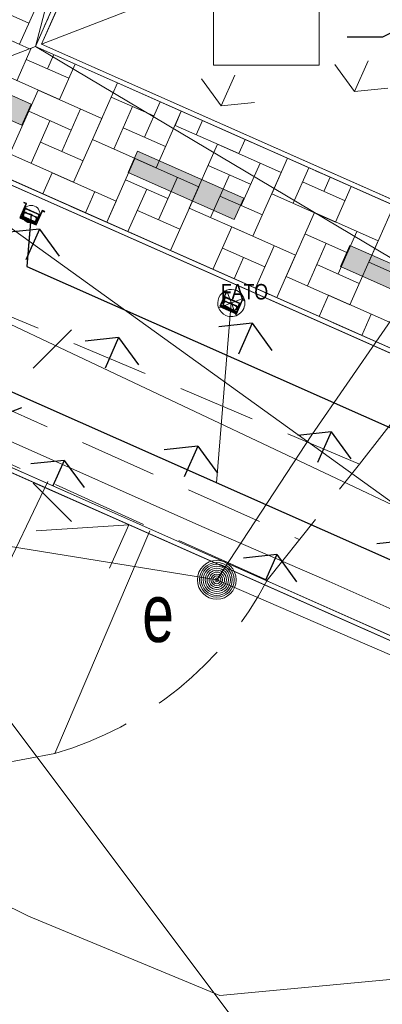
# Model space of a CAD drawing. Header units: metres. Extents: x 7446797 to 7447602, y 5789497 to 5790002.
# Tile 24 of 66: x 7447240 to 7447245, y 5789820 to 5789832. Entities that reach past the tile are written whole.
import ezdxf
from ezdxf.xclip import XClip

# ---------------------------------------------------------------- set-up
doc = ezdxf.new("R2010")
doc.units = ezdxf.units.M
doc.header["$MEASUREMENT"] = 0
doc.header["$XCLIPFRAME"] = 0
for name, pattern in [('2_BUBZ02', [1.75, 1.25, -0.5]), ('2_KTCR02', [1.5, 1, -0.5]), ('Kropki i Kreski', [3.6, 1.8, -0.9, 0, -0.9]), ('Przerywana', [2.4, 1.2, -1.2])]:
    doc.linetypes.add(name, pattern=pattern)
for name, color, linetype in [('130-Z Teren', 7, 'Continuous'), ('700-L Mapa 1_500 dwg', 7, 'Continuous'), ('708-L Opisy sytuacji 1_500 do legendy', 7, 'Continuous')]:
    doc.layers.add(name, color=color, linetype=linetype)
for name, color, linetype, lineweight in [('130-Z Teren1', 7, 'Continuous', 13), ('130-Z Teren114', 113, 'Continuous', 25), ('130-Z Teren21', 37, 'Continuous', 5), ('130-Z Teren252', 70, 'Continuous', 13), ('130-Z Teren69', 41, 'Continuous', 13), ('130-Z Teren93', 254, 'Continuous', 13), ('130-Z Teren94', 9, 'Continuous', 13), ('310-W Oświetlenie1', 7, 'Continuous', 13), ('310-W Oświetlenie85', 1, 'Continuous', 25), ('450-K Belki21', 37, 'Continuous', 5), ('450-K Belki69', 41, 'Continuous', 13), ('708-L Opisy sytuacji 1_500 do legendy1', 7, 'Continuous', 13), ('708-L Opisy sytuacji 1_500 do legendy11', 7, 'Continuous', 13), ('708-L Opisy sytuacji 1_500 do legendy85', 1, 'Continuous', 25), ('718-L Elementy do rozbiórki85', 1, 'Continuous', 25), ('720-L Oznakowanie lądowiska1', 7, 'Continuous', 13), ('720-L Oznakowanie lądowiska91', 255, 'Continuous', 13), ('810-G Ogólne2', 4, 'Continuous', 20), ('ex_02_DXF_MZ_9_BUBZ_D_L_17', 9, 'Continuous', 18), ('ex_02_DXF_MZ_9_Dzialki7', 9, 'Continuous', 18), ('ex_02_DXF_MZ_9_KTCR_D_L_17', 9, 'Continuous', 18), ('ex_02_DXF_MZ_9_SUPE_D_L_31', 9, 'Continuous', 18), ('ex_02_DXF_MZ_9_SUPW_D_L_05', 9, 'Continuous', 18), ('ex_02_DXF_MZ_9_SUSM_D_T_07', 9, 'Continuous', 18), ('ex_02_DXF_MZ_9_SUUE_D_T_97', 9, 'Continuous', 18), ('ex_02_DXF_MZ_9_SUUE_E_T_87', 9, 'Continuous', 18)]:
    doc.layers.add(name, color=color, linetype=linetype, lineweight=lineweight)
doc.styles.add('STYL_AUTOMATYCZNY_1', font='Arial.ttf', dxfattribs={"width": 0.7})
doc.styles.add('STYL_AUTOMATYCZNY_2', font='Arial.ttf')
doc.styles.add('STYL_AUTOMATYCZNY_3', font='Arial Narrow.ttf')
doc.dimstyles.new('STYL_AUTOMATYCZNY__1', dxfattribs={"dimtxt": 1.25, "dimasz": 0.475, "dimexe": 0.18, "dimexo": 0.3, "dimgap": 0, "dimtad": 1, "dimzin": 0, "dimdsep": 46, "dimtxsty": 'STYL_AUTOMATYCZNY_2', "dimblk": 'ARROWHEAD_2', "dimblk1": 'ARROWHEAD_2', "dimblk2": 'ARROWHEAD_2', "dimcen": 0.09, "dimclrd": 7, "dimclre": 7, "dimclrt": 1, "dimazin": 0, "dimtfac": 1, "dimtdec": 4, "dimtmove": 0, "dimatfit": 3, "dimfxl": 1, "dimtolj": 1, "dimtzin": 0, "dimarcsym": 0})
doc.dimstyles.new('STYL_AUTOMATYCZNY__2', dxfattribs={"dimtxt": 1, "dimasz": 0.475, "dimexe": 0.18, "dimexo": 0.3, "dimgap": 0, "dimtad": 1, "dimzin": 0, "dimdsep": 46, "dimtxsty": 'STYL_AUTOMATYCZNY_2', "dimblk": 'ARROWHEAD_2', "dimblk1": 'ARROWHEAD_2', "dimblk2": 'ARROWHEAD_2', "dimcen": 0.09, "dimclrd": 7, "dimclre": 7, "dimclrt": 1, "dimazin": 0, "dimtfac": 1, "dimtdec": 4, "dimtmove": 0, "dimatfit": 3, "dimfxl": 1, "dimtolj": 1, "dimtzin": 0, "dimarcsym": 0})
doc.dimstyles.new('STYL_AUTOMATYCZNY__3', dxfattribs={"dimtxt": 0.18, "dimasz": 0.456, "dimexe": 0.18, "dimexo": 0.0625, "dimgap": 0, "dimtad": 0, "dimtih": 1, "dimtoh": 1, "dimdec": 4, "dimzin": 0, "dimdsep": 46, "dimcen": 0.09, "dimadec": 0, "dimazin": 0, "dimtfac": 1, "dimtdec": 4, "dimtmove": 0, "dimatfit": 3, "dimldrblk": 'ARROWHEAD_1', "dimfxl": 1, "dimtolj": 1, "dimtzin": 0, "dimarcsym": 0})

# ---------------------------------------------------------------- blocks, each defined once
blk = doc.blocks.new('Rysunek_1_9', base_point=(7447200, 5789750, -0.867))
at = {"layer": 'ex_02_DXF_MZ_9_BUBZ_D_L_17', "color": 9, "linetype": '2_BUBZ02', "lineweight": 18}
blk.add_line((7447243.408, 5789824.984, -0.867), (7447229.09, 5789831.451, -0.867), dxfattribs=at)
at = {"layer": 'ex_02_DXF_MZ_9_BUBZ_D_L_17', "color": 9, "linetype": 'Continuous', "lineweight": 18}
for p, q in [((7447240.575, 5789826.26, -0.867), (7447239.702, 5789824.431, -0.867)), ((7447241.892, 5789825.622, -0.867), (7447240.668, 5789822.751, -0.867))]:
    blk.add_line(p, q, dxfattribs=at)
at = {"layer": 'ex_02_DXF_MZ_9_Dzialki7', "color": 9, "linetype": 'Continuous', "lineweight": 18}
blk.add_line((7447221.01, 5789848.57, -0.867), (7447265.69, 5789789.08, -0.867), dxfattribs=at)
at = {"layer": 'ex_02_DXF_MZ_9_KTCR_D_L_17', "color": 9, "linetype": '2_KTCR02', "lineweight": 18}
for p, q in [((7447244.598, 5789826.483, -0.867), (7447231.293, 5789832.101, -0.867)), ((7447230.069, 5789831.656, -0.867), (7447243.822, 5789825.511, -0.867)), ((7447244.598, 5789826.483, -0.867), (7447245.54, 5789827.69, -0.867)), ((7447243.408, 5789824.984, -0.867), (7447244.598, 5789826.483, -0.867)), ((7447236.978, 5789822.056, -0.867), (7447240.668, 5789822.751, -0.867))]:
    blk.add_line(p, q, dxfattribs=at)
blk.add_arc((7447239.417, 5789827.084, -0.867), 4.51, 286.1057, 332.2514, dxfattribs=at)
at = {"layer": 'ex_02_DXF_MZ_9_SUPE_D_L_31', "color": 9, "linetype": 'Continuous', "lineweight": 18}
for p, q in [((7447244.886, 5789828.165, -0.867), (7447247.49, 5789831.944, -0.867)), ((7447243.985, 5789826.859, -0.867), (7447244.886, 5789828.165, -0.867)), ((7447242.563, 5789825.678, -0.867), (7447239.644, 5789826.978, -0.867)), ((7447242.758, 5789824.99, -0.867), (7447243.985, 5789826.859, -0.867)), ((7447242.758, 5789824.99, -0.867), (7447238.463, 5789825.68, -0.867)), ((7447244.209, 5789824.97, -0.867), (7447242.563, 5789825.678, -0.867)), ((7447247.654, 5789822.874, -0.867), (7447242.758, 5789824.99, -0.867)), ((7447245.723, 5789824.291, -0.867), (7447244.209, 5789824.97, -0.867)), ((7447240.329, 5789820.652, -0.867), (7447236.786, 5789822.397, -0.867)), ((7447242.796, 5789819.629, -0.867), (7447240.329, 5789820.652, -0.867)), ((7447245.325, 5789819.867, -0.867), (7447242.796, 5789819.629, -0.867))]:
    blk.add_line(p, q, dxfattribs=at)
at = {"layer": 'ex_02_DXF_MZ_9_SUPW_D_L_05', "color": 9, "linetype": 'Continuous', "lineweight": 18}
blk.add_line((7447253.36, 5789822.014, -0.867), (7447237.366, 5789829.572, -0.867), dxfattribs=at)
at = {"layer": 'ex_02_DXF_MZ_9_SUSM_D_T_07', "color": 9, "linetype": 'Continuous', "lineweight": 18}
for p, q in [((7447240.387, 5789827.72, -0.867), (7447240.882, 5789828.215, -0.867)), ((7447240.387, 5789826.236, -0.867), (7447240.882, 5789825.741, -0.867))]:
    blk.add_line(p, q, dxfattribs=at)
at = {"layer": 'ex_02_DXF_MZ_9_SUUE_D_T_97', "color": 9, "linetype": 'Continuous', "lineweight": 18}
for radius in [0.25, 0.225, 0.2, 0.175, 0.15, 0.125, 0.1, 0.075, 0.05, 0.025, 0.00715]:
    blk.add_circle((7447242.758, 5789824.99, -0.867), radius, dxfattribs=at)
at = {"layer": 'ex_02_DXF_MZ_9_SUUE_E_T_87', "color": 9, "linetype": 'Continuous', "lineweight": 18, "insert": (7447241.796, 5789824.558, -0.867), "char_height": 0.75, "attachment_point": 4, "style": 'STYL_AUTOMATYCZNY_1'}
blk.add_mtext('\\A1;{\\pql;\\fArial|b0|i0|c238|p0;\\W0.700000;e}', dxfattribs=at)
blk = doc.blocks.new('*X3', base_point=(7447251.91, 5789835.327, -0.867))
at = {"layer": '130-Z Teren93', "color": 254, "linetype": 'Continuous', "lineweight": 13}
for p, q in [((7447240.177, 5789831.427, -0.867), (7447240.363, 5789831.846, -0.867)), ((7447240.654, 5789831.763, -0.867), (7447240.573, 5789831.58, -0.867)), ((7447240.299, 5789831.702, -0.867), (7447240.847, 5789831.459, -0.867)), ((7447240.928, 5789831.641, -0.867), (7447240.726, 5789831.184, -0.867)), ((7447240.726, 5789831.184, -0.867), (7447239.903, 5789831.549, -0.867)), ((7447241.477, 5789831.398, -0.867), (7447241.153, 5789830.667, -0.867)), ((7447240.451, 5789831.306, -0.867), (7447240.087, 5789830.483, -0.867)), ((7447240.451, 5789831.306, -0.867), (7447241.274, 5789830.941, -0.867)), ((7447241.944, 5789830.972, -0.867), (7447241.396, 5789831.216, -0.867)), ((7447241.427, 5789830.545, -0.867), (7447241.67, 5789831.094, -0.867)), ((7447242.025, 5789831.155, -0.867), (7447241.823, 5789830.698, -0.867)), ((7447240.878, 5789830.789, -0.867), (7447240.33, 5789831.032, -0.867)), ((7447241, 5789831.063, -0.867), (7447240.757, 5789830.514, -0.867)), ((7447242.3, 5789831.034, -0.867), (7447241.976, 5789830.302, -0.867)), ((7447242.3, 5789831.034, -0.867), (7447242.219, 5789830.851, -0.867)), ((7447240.361, 5789830.362, -0.867), (7447240.604, 5789830.91, -0.867)), ((7447241.274, 5789830.941, -0.867), (7447240.91, 5789830.118, -0.867)), ((7447243.041, 5789830.486, -0.867), (7447242.219, 5789830.851, -0.867)), ((7447242.493, 5789830.729, -0.867), (7447242.574, 5789830.912, -0.867)), ((7447241.549, 5789830.82, -0.867), (7447242.097, 5789830.577, -0.867)), ((7447240.483, 5789830.636, -0.867), (7447241.031, 5789830.393, -0.867)), ((7447241.976, 5789830.302, -0.867), (7447241.153, 5789830.667, -0.867)), ((7447242.767, 5789830.608, -0.867), (7447242.403, 5789829.785, -0.867)), ((7447242.767, 5789830.608, -0.867), (7447243.59, 5789830.243, -0.867)), ((7447243.123, 5789830.669, -0.867), (7447243.041, 5789830.486, -0.867)), ((7447240.91, 5789830.118, -0.867), (7447240.087, 5789830.483, -0.867)), ((7447241.701, 5789830.424, -0.867), (7447241.337, 5789829.601, -0.867)), ((7447241.701, 5789830.424, -0.867), (7447242.524, 5789830.059, -0.867)), ((7447243.194, 5789830.091, -0.867), (7447242.646, 5789830.334, -0.867)), ((7447243.316, 5789830.365, -0.867), (7447243.073, 5789829.816, -0.867)), ((7447243.671, 5789830.426, -0.867), (7447243.469, 5789829.969, -0.867)), ((7447240.635, 5789830.24, -0.867), (7447240.514, 5789829.966, -0.867)), ((7447240.635, 5789830.24, -0.867), (7447241.458, 5789829.875, -0.867)), ((7447242.677, 5789829.663, -0.867), (7447242.92, 5789830.212, -0.867)), ((7447243.59, 5789830.243, -0.867), (7447243.225, 5789829.42, -0.867)), ((7447243.743, 5789829.847, -0.867), (7447243.945, 5789830.305, -0.867)), ((7447242.128, 5789829.907, -0.867), (7447241.58, 5789830.15, -0.867)), ((7447242.25, 5789830.181, -0.867), (7447242.007, 5789829.632, -0.867)), ((7447243.864, 5789830.122, -0.867), (7447244.413, 5789829.879, -0.867)), ((7447244.22, 5789830.183, -0.867), (7447244.139, 5789830, -0.867)), ((7447241.184, 5789829.997, -0.867), (7447241.062, 5789829.723, -0.867)), ((7447241.611, 5789829.48, -0.867), (7447241.854, 5789830.028, -0.867)), ((7447242.524, 5789830.059, -0.867), (7447242.16, 5789829.236, -0.867)), ((7447244.291, 5789829.604, -0.867), (7447243.469, 5789829.969, -0.867)), ((7447244.494, 5789830.061, -0.867), (7447244.291, 5789829.604, -0.867)), ((7447241.458, 5789829.875, -0.867), (7447241.337, 5789829.601, -0.867)), ((7447242.798, 5789829.938, -0.867), (7447243.347, 5789829.695, -0.867)), ((7447245.042, 5789829.818, -0.867), (7447244.718, 5789829.087, -0.867)), ((7447241.733, 5789829.754, -0.867), (7447242.281, 5789829.511, -0.867)), ((7447243.225, 5789829.42, -0.867), (7447242.403, 5789829.785, -0.867)), ((7447244.017, 5789829.726, -0.867), (7447243.652, 5789828.903, -0.867)), ((7447244.017, 5789829.726, -0.867), (7447244.84, 5789829.361, -0.867)), ((7447242.16, 5789829.236, -0.867), (7447241.337, 5789829.601, -0.867)), ((7447242.951, 5789829.542, -0.867), (7447242.708, 5789828.993, -0.867)), ((7447242.951, 5789829.542, -0.867), (7447243.774, 5789829.177, -0.867)), ((7447244.444, 5789829.209, -0.867), (7447243.896, 5789829.452, -0.867)), ((7447244.566, 5789829.483, -0.867), (7447244.323, 5789828.934, -0.867)), ((7447243.927, 5789828.782, -0.867), (7447244.17, 5789829.33, -0.867)), ((7447244.84, 5789829.361, -0.867), (7447244.475, 5789828.538, -0.867)), ((7447243.378, 5789829.025, -0.867), (7447242.83, 5789829.268, -0.867)), ((7447243.5, 5789829.299, -0.867), (7447243.257, 5789828.75, -0.867)), ((7447243.774, 5789829.177, -0.867), (7447243.531, 5789828.629, -0.867)), ((7447242.982, 5789828.872, -0.867), (7447243.104, 5789829.146, -0.867)), ((7447244.048, 5789829.056, -0.867), (7447244.597, 5789828.813, -0.867)), ((7447245.541, 5789828.722, -0.867), (7447244.718, 5789829.087, -0.867)), ((7447244.475, 5789828.538, -0.867), (7447243.652, 5789828.903, -0.867)), ((7447244.201, 5789828.66, -0.867), (7447244.079, 5789828.386, -0.867)), ((7447244.201, 5789828.66, -0.867), (7447245.024, 5789828.295, -0.867)), ((7447244.75, 5789828.417, -0.867), (7447244.628, 5789828.143, -0.867))]:
    blk.add_line(p, q, dxfattribs=at)
blk = doc.blocks.new('*X4', base_point=(7447251.91, 5789835.327, -0.867))
at = {"layer": '130-Z Teren93', "color": 254, "linetype": 'Continuous', "lineweight": 13}
for p, q in [((7447240.577, 5789832.718, -0.867), (7447240.212, 5789831.896, -0.867)), ((7447240.333, 5789832.17, -0.867), (7447239.785, 5789832.413, -0.867)), ((7447240.342, 5789831.838, -0.867), (7447239.938, 5789832.017, -0.867))]:
    blk.add_line(p, q, dxfattribs=at)
blk = doc.blocks.new('*D9', base_point=(7447251.91, 5789835.327, -0.867))
at = {"layer": '708-L Opisy sytuacji 1_500 do legendy1', "color": 7, "linetype": 'Continuous', "lineweight": 13, "transparency": 16777216}
for p, q in [((7447227.349, 5789863.712, -0.867), (7447226.924, 5789864.295, -0.867)), ((7447227.26, 5789864.283, -0.867), (7447227.136, 5789864.004, -0.867)), ((7447226.708, 5789864.194, -0.867), (7447248.953, 5789854.336, -0.867)), ((7447227.136, 5789864.004, -0.867), (7447217.008, 5789841.147, -0.867)), ((7447216.795, 5789841.439, -0.867), (7447217.221, 5789840.856, -0.867)), ((7447216.58, 5789841.337, -0.867), (7447238.825, 5789831.48, -0.867)), ((7447217.008, 5789841.147, -0.867), (7447216.884, 5789840.868, -0.867))]:
    blk.add_line(p, q, dxfattribs=at)
at = {"layer": '708-L Opisy sytuacji 1_500 do legendy85', "color": 1, "lineweight": 25, "transparency": 16777216, "insert": (7447220.975, 5789850.716, -0.867), "char_height": 1.25, "attachment_point": 7, "rotation": 66.1008, "style": 'STYL_AUTOMATYCZNY_2'}
blk.add_mtext('\\A1;{\\pql;\\fArial|b0|i0|c238|p0;\\W1.000000;25,00}', dxfattribs=at)
blk = doc.blocks.new('ARROWHEAD_2')
at = {"color": 0, "linetype": 'Continuous', "lineweight": 0}
for p, q in [((-0.378, -0.655), (0.378, 0.655)), ((0, 0), (-1, 0))]:
    blk.add_line(p, q, dxfattribs=at)
blk = doc.blocks.new('*D12', base_point=(7447251.91, 5789835.327, -0.867))
at = {"layer": '708-L Opisy sytuacji 1_500 do legendy1', "color": 7, "linetype": 'Continuous', "lineweight": 13, "transparency": 16777216}
for p, q in [((7447222.008, 5789860.807, -0.867), (7447215.931, 5789847.093, -0.867)), ((7447216.144, 5789846.802, -0.867), (7447215.718, 5789847.385, -0.867)), ((7447215.502, 5789847.283, -0.867), (7447245.422, 5789834.026, -0.867)), ((7447215.931, 5789847.093, -0.867), (7447212.224, 5789838.728, -0.867)), ((7447212.011, 5789839.02, -0.867), (7447212.437, 5789838.436, -0.867)), ((7447211.796, 5789838.918, -0.867), (7447233.349, 5789829.367, -0.867)), ((7447212.224, 5789838.728, -0.867), (7447212.1, 5789838.449, -0.867))]:
    blk.add_line(p, q, dxfattribs=at)
at = {"layer": '708-L Opisy sytuacji 1_500 do legendy85', "color": 1, "lineweight": 25, "transparency": 16777216, "insert": (7447213.354, 5789841.772, -0.867), "char_height": 1, "attachment_point": 7, "rotation": 66.1008, "style": 'STYL_AUTOMATYCZNY_2'}
blk.add_mtext('\\A1;{\\pql;\\fArial|b0|i0|c238|p0;\\W1.000000;9,15}', dxfattribs=at)
blk = doc.blocks.new('ARROWHEAD_1')
at = {"color": 0, "linetype": 'Continuous', "lineweight": 0}
blk.add_line((0, 0), (-1, 0), dxfattribs=at)
blk.add_circle((0, 0), 0.25, dxfattribs=at)

msp = doc.modelspace()

# ---------------------------------------------------------------- hatches: boundary and pattern name
at = {"layer": '130-Z Teren114', "linetype": 'Continuous', "lineweight": 25}
h = msp.add_hatch(dxfattribs=at)
h.set_pattern_fill('TRAWA', color=113, style=0, pattern_type=2)
h.set_pattern_definition([(246.1, (7447249.717, 5789824.4657), (-2.7428, 1.2154), [0.433, -1.29904]), (246.1, (7447247.9946, 5789824.2817), (-2.7428, 1.2154), [0.433, -1.29904]), (186.1, (7447249.717, 5789824.4657), (-0.31883, 2.983), [0.433, -1.29904]), (186.1, (7447249.015, 5789822.8822), (-0.31883, 2.983), [0.433, -1.29904]), (306.1, (7447249.717, 5789824.4657), (2.42394, 1.7676), [0.433, -1.29904]), (306.1, (7447249.015, 5789822.8822), (2.42394, 1.7676), [0.433, -1.29904])])
h.paths.add_polyline_path([(7447238.096, 5789830.971), (7447233.703, 5789829.276), (7447251.241, 5789821.504), (7447252.59, 5789824.549)])
at = {"layer": '130-Z Teren252', "linetype": 'Continuous', "lineweight": 13}
h = msp.add_hatch(dxfattribs=at)
h.set_pattern_fill('TRAWA', color=70, style=0, pattern_type=2)
h.set_pattern_definition([(336.1, (7447246.9058, 5789841.5712), (1.2154, 2.7428), [0.433, -1.29904]), (336.1, (7447247.0898, 5789839.849), (1.2154, 2.7428), [0.433, -1.29904]), (276.1, (7447246.9058, 5789841.5712), (2.983, 0.3188), [0.433, -1.29904]), (276.1, (7447248.4893, 5789840.8695), (2.983, 0.3188), [0.433, -1.29904]), (36.1, (7447246.9058, 5789841.5712), (-1.7676, 2.42394), [0.433, -1.29904]), (36.1, (7447248.4893, 5789840.8695), (-1.7676, 2.42394), [0.433, -1.29904])])
h.paths.add_polyline_path([(7447244.703, 5789841.388), (7447240.497, 5789831.898), (7447245.696, 5789833.904), (7447248.305, 5789839.792)])
h = msp.add_hatch(dxfattribs=at)
h.set_pattern_fill('TRAWA', color=70, style=0, pattern_type=2)
h.set_pattern_definition([(66.1, (7447251.7425, 5789829.037), (-2.7428, 1.2154), [0.433, -1.29904]), (66.1, (7447253.4647, 5789829.221), (-2.7428, 1.2154), [0.433, -1.29904]), (6.1, (7447251.7425, 5789829.037), (-0.3188, 2.983), [0.433, -1.29904]), (6.1, (7447252.4442, 5789830.6206), (-0.3188, 2.983), [0.433, -1.29904]), (126.1, (7447251.7425, 5789829.037), (2.42394, 1.7676), [0.433, -1.29904]), (126.1, (7447252.4442, 5789830.6206), (2.42394, 1.7676), [0.433, -1.29904])])
h.paths.add_polyline_path([(7447240.497, 5789831.898), (7447253.328, 5789826.213), (7447254.924, 5789829.815), (7447245.696, 5789833.904)])
at = {"layer": '720-L Oznakowanie lądowiska91', "linetype": 'Continuous', "lineweight": 13}
for points in [[(7447239.099, 5789831.358), (7447240.242, 5789830.852), (7447240.363, 5789831.126), (7447239.495, 5789831.511), (7447239.88, 5789832.38), (7447239.605, 5789832.501)], [(7447242.984, 5789829.637), (7447243.106, 5789829.911), (7447241.735, 5789830.519), (7447241.613, 5789830.244)], [(7447245.727, 5789828.421), (7447245.838, 5789828.671), (7447245.849, 5789828.695), (7447245.639, 5789828.788), (7447244.477, 5789829.303), (7447244.356, 5789829.029)]]:
    msp.add_hatch(color=8, dxfattribs=at).paths.add_polyline_path(points)

# ---------------------------------------------------------------- linework, layer by layer
at = {"layer": '130-Z Teren1', "color": 7, "linetype": 'Continuous', "lineweight": 13, "elevation": -0.867, "flags": 128}
for points in [[(7447243.928, 5789843.984), (7447248.871, 5789855.138), (7447249.736, 5789852.895), (7447245.482, 5789843.296), (7447249.139, 5789841.675), (7447248.734, 5789840.761), (7447248.329, 5789839.847), (7447244.672, 5789841.467), (7447240.418, 5789831.868), (7447238.175, 5789831.002), (7447243.118, 5789842.156)], [(7447244.703, 5789841.388), (7447240.497, 5789831.898), (7447245.696, 5789833.904), (7447248.305, 5789839.792)], [(7447240.497, 5789831.898), (7447253.328, 5789826.213), (7447254.924, 5789829.815), (7447245.696, 5789833.904)], [(7447238.175, 5789831.002), (7447240.418, 5789831.868), (7447253.358, 5789826.134), (7447254.979, 5789829.791), (7447256.807, 5789828.98), (7447255.187, 5789825.323), (7447261.446, 5789822.55), (7447262.312, 5789820.307), (7447254.498, 5789823.769), (7447253.1, 5789820.615), (7447251.272, 5789821.425), (7447252.669, 5789824.579)], [(7447238.096, 5789830.971), (7447252.59, 5789824.549), (7447251.241, 5789821.504), (7447233.703, 5789829.276)]]:
    msp.add_lwpolyline(points, close=True, dxfattribs=at)
at = {"layer": '130-Z Teren1', "color": 7, "linetype": 'Przerywana', "lineweight": 13, "elevation": -0.867}
msp.add_lwpolyline([(7447241.623, 5789825.701), (7447231.763, 5789825.047)], dxfattribs=at)
at = {"layer": '130-Z Teren1', "color": 7, "linetype": 'Continuous', "lineweight": 13, "elevation": -0.867}
msp.add_lwpolyline([(7447241.623, 5789825.701), (7447241.374, 5789825.139)], dxfattribs=at)
at = {"layer": '130-Z Teren21', "color": 37, "linetype": 'Continuous', "lineweight": 5}
for p, q in [((7447240.418, 5789831.868, -0.867), (7447244.672, 5789841.467, -0.867)), ((7447240.497, 5789831.898, -0.867), (7447244.703, 5789841.388, -0.867)), ((7447253.358, 5789826.134, -0.867), (7447240.418, 5789831.868, -0.867)), ((7447253.328, 5789826.213, -0.867), (7447240.497, 5789831.898, -0.867)), ((7447252.59, 5789824.549, -0.867), (7447238.096, 5789830.971, -0.867)), ((7447252.669, 5789824.579, -0.867), (7447238.175, 5789831.002, -0.867))]:
    msp.add_line(p, q, dxfattribs=at)
at = {"layer": '130-Z Teren69', "color": 41, "linetype": 'Kropki i Kreski', "lineweight": 13}
for p, q in [((7447244.672, 5789841.467, -0.867), (7447240.418, 5789831.868, -0.867)), ((7447253.358, 5789826.134, -0.867), (7447240.418, 5789831.868, -0.867)), ((7447252.669, 5789824.579, -0.867), (7447238.175, 5789831.002, -0.867))]:
    msp.add_line(p, q, dxfattribs=at)
at = {"layer": '130-Z Teren94', "color": 9, "linetype": 'Continuous', "lineweight": 13}
for p, q in [((7447243.118, 5789842.156, -0.867), (7447240.418, 5789831.868, -0.867)), ((7447252.669, 5789824.579, -0.867), (7447240.418, 5789831.868, -0.867)), ((7447238.096, 5789830.971, -0.867), (7447251.241, 5789821.504, -0.867))]:
    msp.add_line(p, q, dxfattribs=at)
at = {"layer": '310-W Oświetlenie1', "color": 7, "linetype": 'Continuous', "lineweight": 13}
for p, q in [((7447243.008, 5789828.397, -0.867), (7447242.882, 5789828.724, -0.867)), ((7447242.782, 5789828.497, -0.867), (7447243.108, 5789828.623, -0.867))]:
    msp.add_line(p, q, dxfattribs=at)
at = {"layer": '310-W Oświetlenie1', "color": 7, "linetype": 'Continuous', "lineweight": 13, "elevation": -0.867, "flags": 128}
msp.add_lwpolyline([(7447243.016, 5789828.72, 1), (7447242.874, 5789828.4, 1)], format="xyb", close=True, dxfattribs=at)
at = {"layer": '310-W Oświetlenie85', "color": 1, "linetype": 'Continuous', "lineweight": 25}
for p, q in [((7447240.269, 5789829.856, -0.867), (7447240.268, 5789829.854, -0.867)), ((7447240.268, 5789829.854, -0.867), (7447240.296, 5789829.841, -0.867)), ((7447240.3, 5789829.843, -0.867), (7447240.269, 5789829.856, -0.867)), ((7447240.296, 5789829.841, -0.867), (7447240.272, 5789829.788, -0.867)), ((7447240.275, 5789829.787, -0.867), (7447240.3, 5789829.843, -0.867)), ((7447240.272, 5789829.788, -0.867), (7447240.215, 5789829.66, -0.867)), ((7447240.227, 5789829.676, -0.867), (7447240.275, 5789829.783, -0.867)), ((7447240.285, 5789829.782, -0.867), (7447240.249, 5789829.699, -0.867)), ((7447240.249, 5789829.699, -0.867), (7447240.252, 5789829.698, -0.867)), ((7447240.252, 5789829.698, -0.867), (7447240.287, 5789829.777, -0.867)), ((7447240.263, 5789829.721, -0.867), (7447240.252, 5789829.696, -0.867)), ((7447240.252, 5789829.696, -0.867), (7447240.259, 5789829.693, -0.867)), ((7447240.259, 5789829.693, -0.867), (7447240.27, 5789829.717, -0.867)), ((7447240.261, 5789829.692, -0.867), (7447240.272, 5789829.717, -0.867)), ((7447240.27, 5789829.717, -0.867), (7447240.263, 5789829.721, -0.867)), ((7447240.484, 5789829.694, -0.867), (7447240.272, 5789829.788, -0.867)), ((7447240.272, 5789829.788, -0.867), (7447240.275, 5789829.787, -0.867)), ((7447240.275, 5789829.783, -0.867), (7447240.284, 5789829.779, -0.867)), ((7447240.287, 5789829.777, -0.867), (7447240.377, 5789829.738, -0.867)), ((7447240.291, 5789829.724, -0.867), (7447240.358, 5789829.695, -0.867)), ((7447240.292, 5789829.726, -0.867), (7447240.342, 5789829.704, -0.867)), ((7447240.345, 5789829.705, -0.867), (7447240.347, 5789829.709, -0.867)), ((7447240.345, 5789829.705, -0.867), (7447240.345, 5789829.705, -0.867)), ((7447240.347, 5789829.709, -0.867), (7447240.361, 5789829.703, -0.867)), ((7447240.424, 5789829.665, -0.867), (7447240.358, 5789829.695, -0.867)), ((7447240.376, 5789829.696, -0.867), (7447240.361, 5789829.703, -0.867)), ((7447240.374, 5789829.692, -0.867), (7447240.376, 5789829.696, -0.867)), ((7447240.374, 5789829.692, -0.867), (7447240.374, 5789829.692, -0.867)), ((7447240.425, 5789829.667, -0.867), (7447240.375, 5789829.689, -0.867)), ((7447240.467, 5789829.698, -0.867), (7447240.377, 5789829.738, -0.867)), ((7447240.427, 5789829.566, -0.867), (7447240.484, 5789829.694, -0.867)), ((7447240.431, 5789829.618, -0.867), (7447240.467, 5789829.698, -0.867)), ((7447240.432, 5789829.586, -0.867), (7447240.479, 5789829.692, -0.867)), ((7447240.471, 5789829.7, -0.867), (7447240.434, 5789829.617, -0.867)), ((7447240.479, 5789829.692, -0.867), (7447240.47, 5789829.696, -0.867)), ((7447240.506, 5789829.751, -0.867), (7447240.482, 5789829.695, -0.867)), ((7447240.482, 5789829.695, -0.867), (7447240.484, 5789829.694, -0.867)), ((7447240.484, 5789829.694, -0.867), (7447240.508, 5789829.747, -0.867)), ((7447240.537, 5789829.738, -0.867), (7447240.506, 5789829.751, -0.867)), ((7447240.508, 5789829.747, -0.867), (7447240.536, 5789829.735, -0.867)), ((7447240.536, 5789829.735, -0.867), (7447240.537, 5789829.738, -0.867)), ((7447240.215, 5789829.66, -0.867), (7447240.427, 5789829.566, -0.867)), ((7447240.432, 5789829.575, -0.867), (7447240.219, 5789829.669, -0.867)), ((7447240.436, 5789829.584, -0.867), (7447240.224, 5789829.678, -0.867)), ((7447240.335, 5789829.643, -0.867), (7447240.268, 5789829.672, -0.867)), ((7447240.334, 5789829.641, -0.867), (7447240.268, 5789829.671, -0.867)), ((7447240.334, 5789829.641, -0.867), (7447240.401, 5789829.612, -0.867)), ((7447240.335, 5789829.643, -0.867), (7447240.401, 5789829.614, -0.867)), ((7447240.421, 5789829.621, -0.867), (7447240.432, 5789829.646, -0.867)), ((7447240.423, 5789829.62, -0.867), (7447240.434, 5789829.645, -0.867)), ((7447240.43, 5789829.617, -0.867), (7447240.423, 5789829.62, -0.867)), ((7447240.441, 5789829.642, -0.867), (7447240.43, 5789829.617, -0.867)), ((7447240.434, 5789829.617, -0.867), (7447240.431, 5789829.618, -0.867)), ((7447240.434, 5789829.645, -0.867), (7447240.441, 5789829.642, -0.867)), ((7447242.852, 5789828.712, -0.867), (7447242.851, 5789828.709, -0.867)), ((7447242.851, 5789828.709, -0.867), (7447242.879, 5789828.697, -0.867)), ((7447242.883, 5789828.698, -0.867), (7447242.852, 5789828.712, -0.867)), ((7447242.879, 5789828.697, -0.867), (7447242.855, 5789828.643, -0.867)), ((7447242.858, 5789828.642, -0.867), (7447242.883, 5789828.698, -0.867)), ((7447242.855, 5789828.643, -0.867), (7447242.798, 5789828.515, -0.867)), ((7447242.81, 5789828.532, -0.867), (7447242.857, 5789828.638, -0.867)), ((7447242.868, 5789828.637, -0.867), (7447242.831, 5789828.555, -0.867)), ((7447242.831, 5789828.555, -0.867), (7447242.834, 5789828.553, -0.867)), ((7447242.834, 5789828.553, -0.867), (7447242.87, 5789828.633, -0.867)), ((7447242.845, 5789828.576, -0.867), (7447242.835, 5789828.552, -0.867)), ((7447242.835, 5789828.552, -0.867), (7447242.842, 5789828.549, -0.867)), ((7447242.842, 5789828.549, -0.867), (7447242.853, 5789828.573, -0.867)), ((7447242.844, 5789828.548, -0.867), (7447242.854, 5789828.572, -0.867)), ((7447242.853, 5789828.573, -0.867), (7447242.845, 5789828.576, -0.867)), ((7447243.067, 5789828.549, -0.867), (7447242.855, 5789828.643, -0.867)), ((7447242.855, 5789828.643, -0.867), (7447242.858, 5789828.642, -0.867)), ((7447242.857, 5789828.638, -0.867), (7447242.867, 5789828.634, -0.867)), ((7447242.87, 5789828.633, -0.867), (7447242.96, 5789828.593, -0.867)), ((7447242.874, 5789828.58, -0.867), (7447242.941, 5789828.55, -0.867)), ((7447242.875, 5789828.581, -0.867), (7447242.925, 5789828.559, -0.867)), ((7447242.928, 5789828.561, -0.867), (7447242.929, 5789828.565, -0.867)), ((7447242.928, 5789828.561, -0.867), (7447242.928, 5789828.561, -0.867)), ((7447242.929, 5789828.565, -0.867), (7447242.944, 5789828.558, -0.867)), ((7447243.007, 5789828.521, -0.867), (7447242.941, 5789828.55, -0.867)), ((7447242.959, 5789828.552, -0.867), (7447242.944, 5789828.558, -0.867)), ((7447242.957, 5789828.548, -0.867), (7447242.959, 5789828.552, -0.867)), ((7447242.957, 5789828.548, -0.867), (7447242.957, 5789828.548, -0.867)), ((7447243.008, 5789828.523, -0.867), (7447242.958, 5789828.545, -0.867)), ((7447243.049, 5789828.553, -0.867), (7447242.96, 5789828.593, -0.867)), ((7447243.01, 5789828.421, -0.867), (7447243.067, 5789828.549, -0.867)), ((7447243.014, 5789828.474, -0.867), (7447243.049, 5789828.553, -0.867)), ((7447243.015, 5789828.441, -0.867), (7447243.062, 5789828.548, -0.867)), ((7447243.054, 5789828.555, -0.867), (7447243.017, 5789828.472, -0.867)), ((7447243.062, 5789828.548, -0.867), (7447243.052, 5789828.552, -0.867)), ((7447243.089, 5789828.607, -0.867), (7447243.064, 5789828.55, -0.867)), ((7447243.064, 5789828.55, -0.867), (7447243.067, 5789828.549, -0.867)), ((7447243.067, 5789828.549, -0.867), (7447243.091, 5789828.603, -0.867)), ((7447243.12, 5789828.593, -0.867), (7447243.089, 5789828.607, -0.867)), ((7447243.091, 5789828.603, -0.867), (7447243.119, 5789828.59, -0.867)), ((7447243.119, 5789828.59, -0.867), (7447243.12, 5789828.593, -0.867)), ((7447242.798, 5789828.515, -0.867), (7447243.01, 5789828.421, -0.867)), ((7447243.014, 5789828.43, -0.867), (7447242.802, 5789828.524, -0.867)), ((7447243.018, 5789828.44, -0.867), (7447242.806, 5789828.534, -0.867)), ((7447242.917, 5789828.497, -0.867), (7447242.85, 5789828.526, -0.867)), ((7447242.918, 5789828.499, -0.867), (7447242.851, 5789828.528, -0.867)), ((7447242.917, 5789828.497, -0.867), (7447242.983, 5789828.467, -0.867)), ((7447242.918, 5789828.499, -0.867), (7447242.984, 5789828.469, -0.867)), ((7447243.004, 5789828.477, -0.867), (7447243.015, 5789828.501, -0.867)), ((7447243.006, 5789828.476, -0.867), (7447243.016, 5789828.5, -0.867)), ((7447243.013, 5789828.473, -0.867), (7447243.006, 5789828.476, -0.867)), ((7447243.024, 5789828.497, -0.867), (7447243.013, 5789828.473, -0.867)), ((7447243.017, 5789828.472, -0.867), (7447243.014, 5789828.474, -0.867)), ((7447243.016, 5789828.5, -0.867), (7447243.024, 5789828.497, -0.867))]:
    msp.add_line(p, q, dxfattribs=at)
for centre, radius, start, end in [((7447240.275, 5789829.686, -0.867), 0.0169, 156.1008, 246.1008), ((7447240.275, 5789829.686, -0.867), 0.015, 156.1008, 246.1008), ((7447240.285, 5789829.711, -0.867), 0.0169, 66.1008, 156.1008), ((7447240.285, 5789829.711, -0.867), 0.015, 66.1008, 156.1008), ((7447240.343, 5789829.706, -0.867), 0.00234, 246.1008, 336.1008), ((7447240.376, 5789829.691, -0.867), 0.00234, 156.1008, 246.1008), ((7447240.407, 5789829.627, -0.867), 0.015, 246.1008, 336.1008), ((7447240.407, 5789829.627, -0.867), 0.0169, 246.1008, 336.1008), ((7447240.418, 5789829.652, -0.867), 0.015, 336.1008, 66.1008), ((7447240.418, 5789829.652, -0.867), 0.0169, 336.1008, 66.1008), ((7447242.857, 5789828.542, -0.867), 0.0169, 156.1008, 246.1008), ((7447242.857, 5789828.542, -0.867), 0.015, 156.1008, 246.1008), ((7447242.868, 5789828.566, -0.867), 0.0169, 66.1008, 156.1008), ((7447242.868, 5789828.566, -0.867), 0.015, 66.1008, 156.1008), ((7447242.925, 5789828.562, -0.867), 0.00234, 246.1008, 336.1008), ((7447242.959, 5789828.547, -0.867), 0.00234, 156.1008, 246.1008), ((7447242.99, 5789828.483, -0.867), 0.0169, 246.1008, 336.1008), ((7447242.99, 5789828.483, -0.867), 0.015, 246.1008, 336.1008), ((7447243.001, 5789828.507, -0.867), 0.015, 336.1008, 66.1008), ((7447243.001, 5789828.507, -0.867), 0.0169, 336.1008, 66.1008)]:
    msp.add_arc(centre, radius, start, end, dxfattribs=at)
for p in [(7447240.259, 5789829.693, -0.867), (7447240.261, 5789829.692, -0.867), (7447240.291, 5789829.724, -0.867), (7447240.292, 5789829.726, -0.867), (7447240.421, 5789829.621, -0.867), (7447240.423, 5789829.62, -0.867), (7447240.424, 5789829.665, -0.867), (7447240.425, 5789829.667, -0.867), (7447242.842, 5789828.549, -0.867), (7447242.844, 5789828.548, -0.867), (7447242.874, 5789828.58, -0.867), (7447242.875, 5789828.581, -0.867), (7447243.004, 5789828.477, -0.867), (7447243.006, 5789828.476, -0.867), (7447243.007, 5789828.521, -0.867), (7447243.008, 5789828.523, -0.867)]:
    msp.add_point(p, dxfattribs=at)
at = {"layer": '450-K Belki21', "color": 37, "linetype": 'Continuous', "lineweight": 5}
for p, q in [((7447233.623, 5789829.245, -0.867), (7447251.217, 5789821.449, -0.867)), ((7447233.703, 5789829.276, -0.867), (7447251.241, 5789821.504, -0.867))]:
    msp.add_line(p, q, dxfattribs=at)
at = {"layer": '450-K Belki69', "color": 41, "linetype": 'Kropki i Kreski', "lineweight": 13}
msp.add_line((7447233.623, 5789829.245, -0.867), (7447251.217, 5789821.449, -0.867), dxfattribs=at)
at = {"layer": '708-L Opisy sytuacji 1_500 do legendy11', "color": 7, "linetype": 'Continuous', "lineweight": 13, "elevation": -0.867, "flags": 128}
msp.add_lwpolyline([(7447242.715, 5789833.996), (7447244.079, 5789833.996), (7447244.079, 5789831.629), (7447242.715, 5789831.629)], close=True, dxfattribs=at)
at = {"layer": '708-L Opisy sytuacji 1_500 do legendy11', "color": 7, "linetype": 'Continuous', "lineweight": 13, "elevation": -0.867}
msp.add_lwpolyline([(7447242.945, 5789828.56), (7447242.756, 5789826.243)], dxfattribs=at)
at = {"layer": '718-L Elementy do rozbiórki85', "color": 1, "linetype": 'Continuous', "lineweight": 25}
msp.add_line((7447240.238, 5789827.207, -0.867), (7447239.05, 5789826.749, -0.867), dxfattribs=at)
at = {"layer": '720-L Oznakowanie lądowiska1', "color": 7, "linetype": 'Continuous', "lineweight": 13, "elevation": -0.867, "flags": 128}
for points in [[(7447239.099, 5789831.358), (7447239.605, 5789832.501), (7447239.88, 5789832.38), (7447239.495, 5789831.511), (7447240.363, 5789831.126), (7447240.242, 5789830.852)], [(7447242.984, 5789829.637), (7447243.106, 5789829.911), (7447241.735, 5789830.519), (7447241.613, 5789830.244)], [(7447245.727, 5789828.421), (7447245.838, 5789828.671), (7447245.849, 5789828.695), (7447245.639, 5789828.788), (7447244.477, 5789829.303), (7447244.356, 5789829.029)]]:
    msp.add_lwpolyline(points, close=True, dxfattribs=at)
at = {"layer": '810-G Ogólne2', "color": 4, "linetype": 'Continuous', "lineweight": 20, "elevation": -0.867}
msp.add_lwpolyline([(7447233.623, 5789829.245), (7447247.114, 5789859.69), (7447277.559, 5789846.2), (7447264.068, 5789815.755)], close=True, dxfattribs=at)

# ---------------------------------------------------------------- block references
at = {"layer": '130-Z Teren', "color": 7, "lineweight": 13}
for name in ['*X4', '*X3']:
    msp.add_blockref(name, (7447251.91, 5789835.327, -0.867), dxfattribs=at)
at = {"layer": '700-L Mapa 1_500 dwg', "color": 52, "linetype": 'Continuous', "lineweight": 25}
ref = msp.add_blockref('Rysunek_1_9', (7447200, 5789750, -0.867), dxfattribs=at)
XClip(ref).set_block_clipping_path([(7446797.4999703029, 5789497.4999993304), (7447602.4999703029, 5790002.4999993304)])

# ---------------------------------------------------------------- texts
at = {"layer": '310-W Oświetlenie1', "color": 7, "lineweight": 13, "insert": (7447242.809, 5789828.704, -0.867), "char_height": 0.2, "attachment_point": 4, "style": 'STYL_AUTOMATYCZNY_3'}
msp.add_mtext('\\A1;{\\pql;\\fArial Narrow|b0|i0|c238|p0;\\W1.000000;FATO}', dxfattribs=at)

# ---------------------------------------------------------------- dimensions: what is measured, and where the dimension line sits
at = {"layer": '708-L Opisy sytuacji 1_500 do legendy', "color": 7, "linetype": 'Continuous', "lineweight": 13}
for base, p1, p2, dimstyle, picture, middle in [((7447217.008, 5789841.147, -0.867), (7447249.227, 5789854.215, -0.867), (7447239.099, 5789831.358, -0.867), 'STYL_AUTOMATYCZNY__1', '*D9', (7447221.251, 5789852.883, -0.867)), ((7447212.224, 5789838.728, -0.867), (7447245.696, 5789833.904, -0.867), (7447233.623, 5789829.245, -0.867), 'STYL_AUTOMATYCZNY__2', '*D12', (7447213.421, 5789843.158, -0.867))]:
    dim = msp.add_linear_dim(base=base, p1=p1, p2=p2, angle=246.1008, dimstyle=dimstyle, dxfattribs=at)
    dim.commit()
    dim.dimension.update_dxf_attribs({"geometry": picture, "text_midpoint": middle, "dimtype": 160, "text_rotation": 66.1008})

# ---------------------------------------------------------------- leaders
at = {"layer": '708-L Opisy sytuacji 1_500 do legendy11', "color": 7, "linetype": 'Continuous', "lineweight": 13, "annotation_type": 0, "has_hookline": 1, "hookline_direction": 1, "text_width": 0.537}
msp.add_leader([(7447246.026, 5789834.031, -0.867), (7447245.497, 5789832.295, -0.867), (7447244.895, 5789831.989, -0.867), (7447244.439, 5789831.989, -0.867)], dimstyle='STYL_AUTOMATYCZNY__3', dxfattribs=at)
at = {"layer": '708-L Opisy sytuacji 1_500 do legendy11', "color": 7, "linetype": 'Continuous', "lineweight": 13, "annotation_type": 0, "has_hookline": 1, "hookline_direction": 0, "horizontal_direction": (0.91426, -0.405129, 0)}
for points, text_width in [([(7447237.779, 5789830.849, -0.867), (7447237.591, 5789828.532, -0.867), (7447274.932, 5789811.986, -0.867)], 0.302), ([(7447240.362, 5789829.705, -0.867), (7447240.307, 5789829.031, -0.867), (7447266.677, 5789817.346, -0.867)], 0.568)]:
    msp.add_leader(points, dimstyle='STYL_AUTOMATYCZNY__3', dxfattribs=dict(at, text_width=text_width))

doc.saveas('drawing.dxf')
